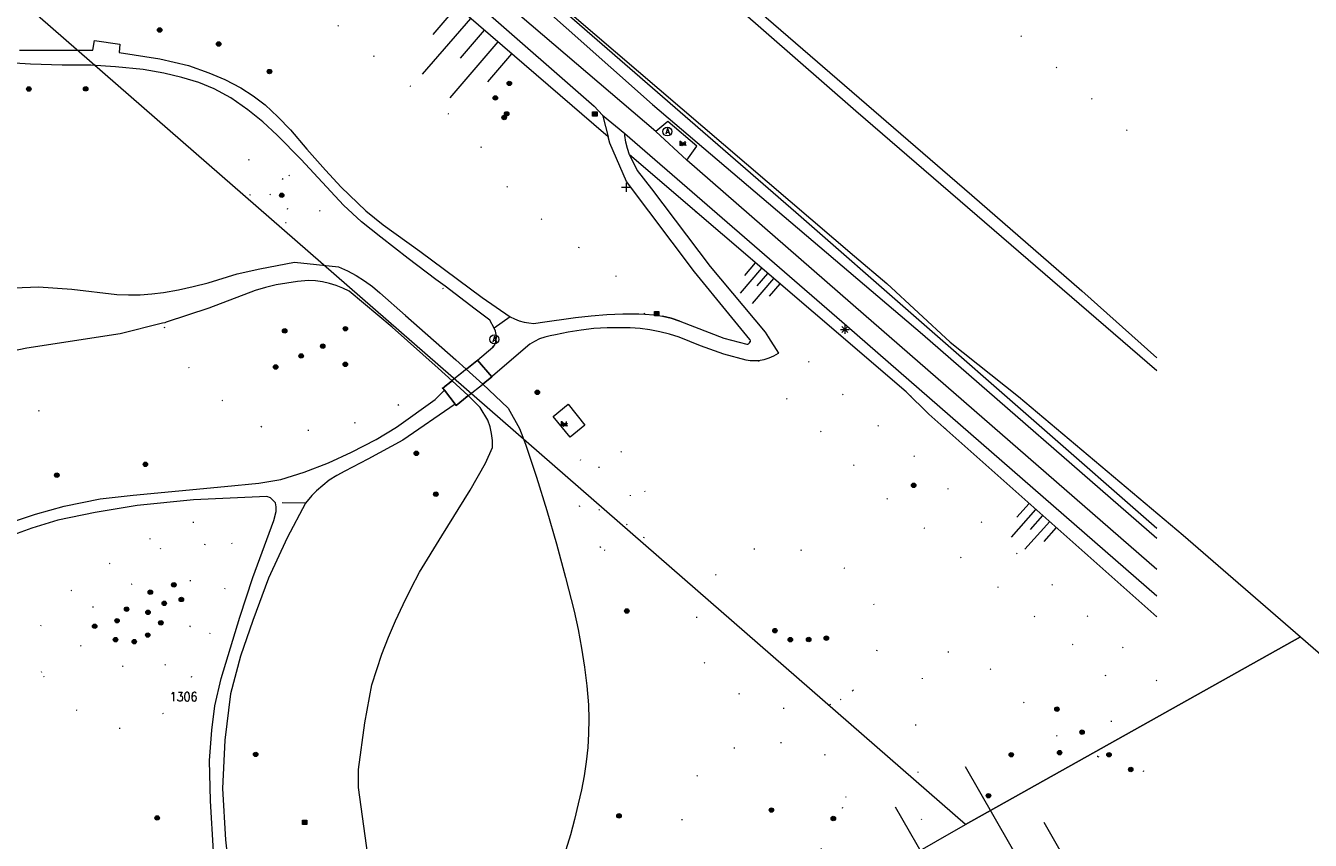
# Model space of a CAD drawing. Header units: metres. Extents: x 3 to 114181, y 112716 to 476231.
# Tile 81 of 90: x 112873 to 113017, y 475713 to 475804. Entities that reach past the tile are written whole.
import ezdxf
from ezdxf.enums import TextEntityAlignment as Align

# ---------------------------------------------------------------- set-up
doc = ezdxf.new("R2010")
doc.units = ezdxf.units.M
doc.header["$MEASUREMENT"] = 0
doc.linetypes.add('DGN Style 1', pattern=[5.201608, 0.008655, -5.192953])
doc.linetypes.add('DGN Style 5', pattern=[6.058445, 2.596476, -3.461969])
for name, color, linetype, lineweight in [('Cultuurscheiding BGT', 3, 'DGN Style 1', 0), ('Functie scheiding WGD BGT', 7, 'DGN Style 5', 0), ('Functie scheiding WGD H1 BGT', 7, 'DGN Style 5', 0), ('Insteeksloot BGT', 4, 'Continuous', 0), ('Kadasterperceelnummers', 14, 'Continuous', 0), ('Kadasterpercelen', 14, 'Continuous', 13), ('Kant algemeen verharding BGT', 7, 'Continuous', 0), ('Kant water BGT', 4, 'Continuous', 0), ('Kruinlijn BGT', 3, 'Continuous', 0), ('Kruinlijn symbool BGT', 3, 'Continuous', 0), ('Onbegroeid terreindeel BGT', 7, 'Continuous', 0), ('Overbruggingsdeel-Dek H1 BGT', 6, 'Continuous', 13), ('Overbruggingsdeel-Landhoofd BGT', 6, 'Continuous', 13), ('Symbool Afvalbak BGT', 5, 'Continuous', 0), ('Symbool Bank BGT', 2, 'Continuous', 0), ('Symbool Boom BGT', 3, 'Continuous', 0), ('Symbool Lichtmast BGT', 7, 'Continuous', 0), ('Symbool Paal - Steen BGT', 7, 'Continuous', 0), ('Symbool Verkeersbordpaal BGT', 7, 'Continuous', 0), ('Walbescherming BGT', 5, 'Continuous', 13)]:
    doc.layers.add(name, color=color, linetype=linetype, lineweight=lineweight)
doc.styles.add('Style-STANDARD', font='STANDARD.shx')

# ---------------------------------------------------------------- blocks, each defined once
blk = doc.blocks.new('CELS04_35')
at = {"layer": 'Kruinlijn symbool BGT'}
for p, q in [((-0.15, 0.402), (-0.102, -0.012)), ((0.054, 0.425), (0.102, 0.012)), ((-0.227, 0.183), (-0.203, -0.024)), ((-0.024, 0.207), (0, 0)), ((0.179, 0.23), (0.203, 0.024))]:
    blk.add_line(p, q, dxfattribs=at)
blk = doc.blocks.new('CELS04_36')
at = {"layer": 'Kruinlijn symbool BGT'}
for p, q in [((-0.146, 0.35), (-0.089, -0.014)), ((0.032, 0.378), (0.089, 0.014)), ((-0.207, 0.154), (-0.178, -0.028)), ((-0.028, 0.182), (0, 0)), ((0.15, 0.21), (0.178, 0.028))]:
    blk.add_line(p, q, dxfattribs=at)
blk = doc.blocks.new('CELS04_50')
at = {"layer": 'Kruinlijn symbool BGT'}
for p, q in [((-0.322, 0.788), (-0.2, -0.03)), ((0.079, 0.848), (0.2, 0.03)), ((0.34, 0.469), (0.401, 0.059)), ((-0.461, 0.35), (-0.401, -0.059)), ((-0.061, 0.409), (0, 0))]:
    blk.add_line(p, q, dxfattribs=at)
blk = doc.blocks.new('CELS04_54')
at = {"layer": 'Kruinlijn symbool BGT'}
for p, q in [((0.979, 0.907), (0, 0.907)), ((1.959, 0.453), (0, 0.453)), ((0.979, 0), (0, 0)), ((1.959, -0.453), (0, -0.453)), ((0.979, -0.907), (0, -0.907))]:
    blk.add_line(p, q, dxfattribs=at)
blk = doc.blocks.new('CELQ49')
at = {"layer": 'Symbool Afvalbak BGT'}
blk.add_circle((0, 0), 0.05, dxfattribs=at)
at = {"layer": 'Symbool Afvalbak BGT', "style": 'Style-STANDARD'}
blk.add_text('A', height=0.0667, dxfattribs=at).set_placement((0.003, 0.003), align=Align.MIDDLE_CENTER)
blk = doc.blocks.new('CELQ21')
at = {"layer": 'Symbool Lichtmast BGT'}
for p, q in [((-0.05, 0), (0.05, 0)), ((0.035, -0.034), (-0.035, 0.034)), ((0.035, 0.034), (-0.035, -0.034)), ((0, 0.053), (0, -0.047))]:
    blk.add_line(p, q, dxfattribs=at)
blk = doc.blocks.new('CELQ30')
at = {"layer": 'Symbool Verkeersbordpaal BGT'}
for p, q in [((-0.05, 0), (0.05, 0)), ((0, 0.05), (0, -0.05))]:
    blk.add_line(p, q, dxfattribs=at)
blk = doc.blocks.new('BGT_BK')
at = {"layer": 'Symbool Bank BGT', "style": 'Style-STANDARD', "width": 0.399371}
blk.add_text('Bank', height=0.05, dxfattribs=at).set_placement((0.011, 0), align=Align.MIDDLE_CENTER)
blk = doc.blocks.new('CELA07')
at = {"layer": 'Symbool Boom BGT'}
for radius in [0.025, 0.018, 0.011, 0.00407]:
    blk.add_circle((0, 0), radius, dxfattribs=at)
blk = doc.blocks.new('CELQ20')
at = {"layer": 'Symbool Paal - Steen BGT', "flags": 128}
for points in [[(-0.025, -0.025), (-0.025, 0.025), (0.025, 0.025), (0.025, -0.025)], [(-0.018, -0.018), (-0.018, 0.018), (0.018, 0.018), (0.018, -0.018)], [(-0.011, -0.011), (-0.011, 0.011), (0.011, 0.011), (0.011, -0.011)], [(-0.004, -0.004), (-0.004, 0.004), (0.004, 0.004), (0.004, -0.004)]]:
    blk.add_lwpolyline(points, close=True, dxfattribs=at)

msp = doc.modelspace()

# ---------------------------------------------------------------- linework, layer by layer
at = {"layer": 'Cultuurscheiding BGT', "flags": 128}
for points in [[(112938.47, 475791.91), (112938.21, 475792.14), (112910.98, 475815.63), (112893.63, 475831.09), (112855.86, 475863.7), (112834.29, 475882.21), (112813.33, 475900.48), (112801.77, 475910.74)], [(112865.33, 475907.89), (112884.26, 475892.24), (112915.96, 475864.67), (112948.16, 475836.59), (112975.58, 475811.39), (113000, 475789.7)], [(112942.58, 475772.03), (112940.55, 475775.1), (112937.99, 475777.59), (112934.08, 475780.23), (112930.72, 475782.88), (112927.01, 475786.42), (112924.7, 475790.12), (112922.34, 475793.22), (112917.03, 475796.96), (112909.16, 475803.45), (112899.08, 475813.03), (112887.9, 475823.96), (112876.07, 475832.84), (112867.21, 475840.81), (112860.91, 475846.71), (112857.11, 475849.97), (112854.71, 475853.07), (112847.64, 475858.9), (112844.94, 475860.29), (112842.13, 475863.59), (112840.67, 475865.43), (112836.11, 475868.48), (112831.45, 475874.07), (112826.78, 475877.91), (112816.8, 475887.15), (112809.13, 475894.93), (112802.36, 475900.47), (112799.75, 475903.3), (112798.92, 475903.64), (112797.82, 475903.82), (112796.54, 475903.89)], [(113000, 475738.03), (112974.42, 475760.81), (112971.9, 475763.3), (112940.84, 475789.89)], [(112898.12, 475789.35), (112900.23, 475789.67), (112903.66, 475786.73), (112906.62, 475782.96), (112905.26, 475782.35), (112903.09, 475782.06), (112900.73, 475782.68), (112900.16, 475783.13), (112899.63, 475783.64), (112899.14, 475784.19), (112898.7, 475784.78), (112898.31, 475785.4), (112897.98, 475786.06), (112897.71, 475786.74), (112898.12, 475789.35)], [(112902.42, 475783.86), (112903.1, 475783.69), (112903.47, 475783.69), (112903.82, 475783.97), (112903.82, 475784.32), (112903.7, 475784.94), (112903.09, 475785.77), (112902.52, 475786.44), (112902.04, 475787.11), (112901.34, 475787.56), (112900.89, 475787.81), (112900.34, 475788.06), (112899.86, 475788.09), (112899.61, 475787.76), (112899.59, 475787.23), (112899.82, 475786.61), (112900.22, 475785.91), (112900.87, 475784.99), (112901.5, 475784.51), (112902.05, 475784.06), (112902.42, 475783.86)], [(112915.72, 475771.88), (112916.94, 475772.22), (112917.1, 475772.34), (112917.49, 475772.61), (112917.69, 475772.75), (112918.51, 475773.3), (112919.16, 475774.05), (112920.17, 475775.14)], [(112919.91, 475763.71), (112916.68, 475762.62), (112912.24, 475760.55), (112911, 475760.1), (112909.74, 475759.71), (112908.45, 475759.4), (112907.15, 475759.17), (112905.84, 475759.02), (112904.53, 475758.95), (112903.21, 475758.96), (112899.65, 475759.33), (112897.39, 475760.41), (112892.43, 475764.73), (112890.02, 475767.83), (112888.49, 475771)], [(112925.54, 475768.32), (112925.73, 475768.64), (112925.86, 475769)], [(112954.37, 475768.9), (112954.38, 475769.04), (112954.33, 475769.16)], [(113000, 475730.88), (112997.19, 475733.69), (112979.29, 475749.61), (112976.32, 475752.67), (112973.95, 475755), (112971.53, 475757.2), (112968.51, 475759.66), (112963.47, 475764.21), (112960.88, 475766.77), (112959.25, 475767.9), (112956.46, 475769.4)], [(112955.33, 475766.79), (112957.57, 475763.42), (112959.07, 475761.98), (112962.43, 475758.73), (112969.5, 475751.49), (112976.37, 475746.05), (112988.65, 475736.17), (112993.71, 475732.93), (112994.97, 475729.28), (112994.88, 475725.93), (112994.33, 475723.48), (112993.39, 475722.38)], [(112857.08, 475755.22), (112857.44, 475755.52), (112862.86, 475760.07), (112866.27, 475761.97), (112870.62, 475763.45), (112871.15, 475763.53), (112871.69, 475763.53), (112872.23, 475763.45), (112872.74, 475763.3), (112873.23, 475763.08), (112873.69, 475762.79), (112874.1, 475762.43), (112874.45, 475762.02), (112874.56, 475761.51), (112874.6, 475760.98), (112874.57, 475760.45), (112874.47, 475759.93), (112874.3, 475759.43), (112874.07, 475758.96), (112873.77, 475758.52), (112873.42, 475758.13), (112860, 475750.64), (112859.57, 475750.51), (112859.12, 475750.45), (112858.67, 475750.45), (112858.22, 475750.52), (112857.79, 475750.66), (112857.38, 475750.86), (112857.01, 475751.11), (112856.67, 475751.42), (112856.39, 475751.77), (112856.24, 475752.22), (112856.17, 475752.67), (112856.15, 475753.14), (112856.21, 475753.6), (112856.34, 475754.05), (112856.53, 475754.47), (112856.78, 475754.87), (112857.08, 475755.22)], [(112938.01, 475745.58), (112938.51, 475745.33), (112939.03, 475745.15), (112939.57, 475745.04), (112940.07, 475745.1), (112940.56, 475745.23), (112941.02, 475745.44), (112941.44, 475745.7), (112941.83, 475746.03), (112942.16, 475746.41), (112942.43, 475746.84), (112942.63, 475747.3), (112942.87, 475747.95), (112943.02, 475748.62), (112943.1, 475749.31), (112943.1, 475750), (112943.02, 475750.69), (112942.87, 475751.36), (112942.64, 475752.02), (112941.36, 475754.89), (112941.12, 475755.35), (112940.81, 475755.77), (112940.46, 475756.15), (112940.05, 475756.48), (112939.61, 475756.75), (112939.13, 475756.96), (112938.63, 475757.1), (112937.56, 475757.02), (112935.61, 475756.34), (112934.77, 475754.3), (112934.79, 475753.24), (112934.89, 475752.19), (112935.06, 475751.15), (112935.3, 475750.13), (112935.62, 475749.12), (112936.01, 475748.15), (112936.2, 475747.62), (112936.45, 475747.13), (112936.76, 475746.67), (112937.13, 475746.25), (112937.55, 475745.89), (112938.01, 475745.58)], [(112940.97, 475751.62), (112940.84, 475752.42), (112940.12, 475752.94), (112939.66, 475753.49), (112939.36, 475753.89), (112939.14, 475754.36), (112938.89, 475754.69), (112938.56, 475754.86), (112938.16, 475754.84), (112937.34, 475754.79), (112936.84, 475754.61), (112936.79, 475754.29), (112936.76, 475753.68), (112936.82, 475752.33), (112937.04, 475751.36), (112937.25, 475750.41), (112937.57, 475749.86), (112937.95, 475749.21), (112938.4, 475748.38), (112938.88, 475747.36), (112939.35, 475747.26), (112939.58, 475747.26), (112939.9, 475747.46), (112940.23, 475747.86), (112940.55, 475748.41), (112940.88, 475748.94), (112940.93, 475749.57), (112941, 475750.12), (112941.05, 475751.02), (112940.97, 475751.62)], [(112875.13, 475731.39), (112875.49, 475730.77), (112875.92, 475730.2), (112876.41, 475729.68), (112876.95, 475729.21), (112877.61, 475728.56), (112878.32, 475727.97), (112879.07, 475727.42), (112879.85, 475726.93), (112880.67, 475726.51), (112881.53, 475726.14), (112882.4, 475725.85), (112883.3, 475725.61), (112884.21, 475725.45), (112885.05, 475725.61), (112885.88, 475725.84), (112886.69, 475726.15), (112887.46, 475726.52), (112888.2, 475726.96), (112888.9, 475727.46), (112889.55, 475728.02), (112890.15, 475728.64), (112890.69, 475729.31), (112891.18, 475730.02), (112893.56, 475735.52), (112896.63, 475744.6), (112896.6, 475745.15), (112896.49, 475745.7), (112896.3, 475746.22), (112896.05, 475746.71), (112895.73, 475747.17), (112895.35, 475747.57), (112894.92, 475747.92), (112894.44, 475748.21), (112893.93, 475748.43), (112893.4, 475748.58), (112892.61, 475748.64), (112891.82, 475748.62), (112891.03, 475748.53), (112890.26, 475748.37), (112889.51, 475748.13), (112888.78, 475747.83), (112888.08, 475747.45), (112887.43, 475747.02), (112879.53, 475742.16), (112875.8, 475738.79), (112875.38, 475738.2), (112875.04, 475737.58), (112874.75, 475736.92), (112874.54, 475736.24), (112874.4, 475735.54), (112874.34, 475734.83), (112874.35, 475734.12), (112874.43, 475733.41), (112874.59, 475732.71), (112874.83, 475732.03), (112875.13, 475731.39)], [(112888.73, 475732.64), (112890.1, 475733.74), (112890.68, 475735.45), (112891.23, 475736.4), (112891.57, 475736.97), (112892.15, 475738.4), (112892.17, 475739.18), (112891.76, 475740.98), (112891.66, 475741.53), (112891.54, 475742.88), (112891.99, 475743.08), (112893.31, 475743.68), (112893.51, 475744.46), (112893.51, 475745.41), (112893.38, 475746.08), (112892.05, 475746.58), (112890.5, 475746.55), (112889.15, 475746.05), (112888.68, 475745.95), (112888.3, 475745.8), (112887.93, 475745.17), (112887.4, 475744.24), (112887.03, 475743.42), (112886.88, 475742.99), (112886.41, 475742.64), (112885.13, 475741.79), (112884.43, 475741.21), (112883.21, 475740.03), (112882.39, 475739.28), (112881.21, 475739.25), (112880.34, 475739.05), (112879.56, 475738.57), (112879.21, 475737.75), (112879.06, 475737.32), (112878.94, 475736.57), (112878.87, 475735.87), (112879.02, 475735.07), (112879.75, 475734.35), (112880.97, 475733.62), (112882, 475733.2), (112883.03, 475732.88), (112883.98, 475732.53), (112885.1, 475732.08), (112885.53, 475731.76), (112886.96, 475731.53), (112887.78, 475732.04), (112888.73, 475732.64)], [(112965.89, 475729.77), (112966.49, 475730.37), (112967.04, 475731.02), (112967.52, 475731.72), (112967.94, 475732.47), (112968.28, 475733.24), (112968.56, 475734.05), (112968.75, 475734.88), (112968.88, 475735.72), (112968.92, 475736.57), (112968.88, 475737.42), (112968.76, 475738.26), (112968.45, 475739.06), (112968.08, 475739.84), (112967.65, 475740.58), (112967.17, 475741.29), (112966.62, 475741.95), (112966.03, 475742.57), (112965.4, 475743.15), (112964.71, 475743.67), (112963.99, 475744.14), (112963.24, 475744.55), (112962.46, 475744.9), (112961.47, 475745.2), (112960.46, 475745.45), (112959.44, 475745.63), (112958.41, 475745.75), (112957.38, 475745.8), (112956.34, 475745.79), (112955.31, 475745.71), (112954.28, 475745.57), (112952.24, 475744.4), (112951.59, 475743.87), (112950.99, 475743.28), (112950.43, 475742.64), (112949.94, 475741.96), (112949.5, 475741.24), (112949.12, 475740.49), (112948.81, 475739.71), (112948.56, 475738.9), (112948.38, 475738.08), (112948.27, 475737.24), (112948.23, 475736.4), (112948.31, 475735.64), (112948.46, 475734.89), (112948.69, 475734.16), (112948.97, 475733.45), (112949.33, 475732.77), (112949.75, 475732.13), (112950.22, 475731.53), (112950.75, 475730.98), (112951.33, 475730.48), (112951.95, 475730.03), (112952.62, 475729.65), (112953.31, 475729.33), (112954.19, 475728.89), (112955.1, 475728.52), (112956.03, 475728.22), (112956.99, 475727.98), (112957.96, 475727.82), (112958.93, 475727.72), (112959.92, 475727.7), (112960.9, 475727.76), (112961.87, 475727.88), (112962.83, 475728.08), (112963.78, 475728.35), (112964.52, 475728.76)], [(112993.39, 475722.38), (112992.29, 475722.47), (112990.23, 475723.22), (112981.81, 475731.76), (112979.7, 475733.6), (112975.9, 475734.2), (112974.4, 475734.09), (112973.8, 475732.49), (112973.6, 475730.09), (112972.91, 475726.33), (112972.92, 475723.83), (112973.23, 475720.08), (112973.49, 475716.68), (112973.74, 475713.17), (112973.45, 475710.37), (112966.01, 475704.8), (112962.02, 475703.66), (112956.92, 475702.2), (112952.89, 475701.27), (112949.83, 475700.4), (112947.62, 475699.01), (112945.97, 475697.3), (112943.2, 475694.13), (112938.67, 475689.31), (112933.26, 475686.01), (112925.93, 475680.95), (112919.19, 475676.18), (112915.49, 475673.67), (112913.74, 475672.97), (112912.19, 475672.72), (112909.99, 475671.96), (112908.19, 475671.06), (112906.79, 475669.2), (112904.75, 475666.6), (112903.2, 475664.89), (112901.45, 475663.64), (112899.65, 475662.63), (112896.36, 475660.02), (112890.86, 475654.86), (112882.67, 475650.64), (112868.77, 475644.35), (112859.33, 475639.33), (112847.98, 475632.35), (112841.74, 475628.03), (112837.05, 475625.97), (112832.87, 475625.12), (112829.75, 475625.8), (112823.67, 475622.78), (112820.5, 475621.45), (112819.47, 475621.1), (112817.53, 475620.6), (112812.43, 475619.2)], [(112964.52, 475728.76), (112965.23, 475729.23), (112965.89, 475729.77)], [(112965.89, 475729.77), (112965.23, 475729.23), (112964.52, 475728.76)], [(112965.17, 475717.76), (112962.59, 475722.91), (112961.56, 475723.27), (112960.5, 475723.55), (112959.43, 475723.76), (112958.35, 475723.89), (112957.26, 475723.95), (112956.17, 475723.93), (112955.08, 475723.83), (112954, 475723.66), (112952.94, 475723.41), (112951.9, 475723.09), (112951.18, 475722.71), (112950.5, 475722.27), (112949.86, 475721.77), (112949.27, 475721.21), (112948.73, 475720.6), (112948.25, 475719.95), (112947.83, 475719.26), (112947.47, 475718.53), (112947.18, 475717.77), (112946.96, 475716.99), (112946.81, 475716.19), (112946.73, 475715.39), (112946.73, 475714.58), (112946.77, 475713.86), (112946.88, 475713.15), (112947.07, 475712.46), (112947.34, 475711.79), (112947.68, 475711.15), (112948.08, 475710.56), (112948.54, 475710.01), (112949.06, 475709.52), (112949.63, 475709.08), (112950.25, 475708.71), (112950.9, 475708.4), (112951.58, 475708.17), (112952.6, 475708.1), (112953.63, 475708.11), (112954.65, 475708.2), (112955.66, 475708.36), (112956.66, 475708.61), (112957.63, 475708.93), (112958.58, 475709.32), (112959.5, 475709.78), (112960.37, 475710.32), (112961.2, 475710.92), (112961.99, 475711.58), (112963.8, 475713.85), (112965.17, 475717.76)], [(112993.39, 475722.38), (113000, 475720.27)]]:
    msp.add_lwpolyline(points, dxfattribs=at)
at = {"layer": 'Functie scheiding WGD BGT', "flags": 128}
for points in [[(112927.45, 475771.73), (112925.69, 475770.45)], [(112946.48, 475771.23), (112945.53, 475771.55), (112944.56, 475771.79)], [(112925.86, 475769), (112925.73, 475768.64), (112925.54, 475768.32)], [(112954.33, 475769.16), (112954.38, 475769.04), (112954.37, 475768.9)], [(112904.51, 475750.79), (112901.15, 475750.84)]]:
    msp.add_lwpolyline(points, dxfattribs=at)
at = {"layer": 'Functie scheiding WGD H1 BGT', "flags": 128}
msp.add_lwpolyline([(112919.91, 475763.71), (112920.09, 475763.48), (112921.3, 475761.92), (112921.41, 475761.78), (112922.22, 475762.43), (112922.85, 475762.93), (112924.35, 475764.13), (112924.62, 475764.35), (112925.43, 475765), (112923.82, 475766.85), (112923.73, 475766.77), (112922.99, 475766.18), (112922.61, 475765.87), (112921.16, 475764.71), (112920.48, 475764.16), (112919.91, 475763.71)], dxfattribs=at)
at = {"layer": 'Insteeksloot BGT', "flags": 128}
for points in [[(112796.99, 475943.19), (112800.38, 475940.7), (112809.47, 475932.95), (112872.8, 475878.69), (112905.44, 475850.3), (112913.66, 475842.25), (112915.09, 475841.01), (112929.72, 475828.29), (112934.77, 475823.91), (112945.18, 475814.86), (112979.23, 475785.36), (112991.6, 475774.64), (113000, 475767.1)], [(112843.05, 475882.96), (112865.89, 475862.93), (112891.78, 475840.8), (112919.41, 475816.96), (112943.45, 475795.56), (112973.71, 475769.77), (113000, 475746.88)]]:
    msp.add_lwpolyline(points, dxfattribs=at)
at = {"layer": 'Kadasterpercelen', "linetype": 'Continuous', "flags": 128}
msp.add_lwpolyline([(112816.86, 475623.86), (112850.34, 475641.51), (112873.04, 475654.25), (112978.53, 475714.74), (112841.47, 475834.29), (112841.78, 475832.97), (112842.42, 475827.8), (112842.56, 475823.03), (112842.32, 475819.44), (112841.76, 475815.72), (112840.72, 475811.05), (112795.8, 475633.23), (112794.7, 475629.32)], close=True, dxfattribs=at)
for points in [[(112932.06, 475807.67), (112966.1, 475778.54), (112969.73, 475775.47), (112976.8, 475768.89), (112984.47, 475762.78), (113002.96, 475747.2), (113016.11, 475735.79), (112978.53, 475714.74), (112841.47, 475834.29)], [(112792.09, 475620.95), (112793.76, 475625.99), (112794.7, 475629.32), (112816.86, 475623.86), (112850.34, 475641.51), (112873.04, 475654.25), (112978.53, 475714.74), (113016.11, 475735.79), (113024.62, 475728.4), (113015.73, 475682.5), (112998.73, 475609.98), (113023.09, 475586.38), (113012.62, 475580.4), (113010.76, 475579.31), (112979.58, 475561.56), (112967.29, 475564.57), (112966.51, 475565.06), (112965.42, 475565.92), (112964, 475566.98), (112962.82, 475571.02), (112962.51, 475570.85), (112955.58, 475578.28), (112806.97, 475593.84), (112776.87, 475596.99)]]:
    msp.add_lwpolyline(points, dxfattribs=at)
at = {"layer": 'Kant algemeen verharding BGT', "flags": 128}
for points in [[(113000, 475743.37), (112967.09, 475772.03), (112947.3, 475789.31), (112943.79, 475792.5), (112926.01, 475807.75), (112885.14, 475843.29), (112845.34, 475878.24), (112841.7, 475881.36), (112840.96, 475882.04), (112837.06, 475885.42), (112804.82, 475913.32), (112783.39, 475932.07), (112782.72, 475932.67)], [(112780.87, 475931.19), (112787.7, 475925.27), (112802.95, 475911.89), (112883.54, 475841.89), (112924.37, 475806.33), (112936.9, 475795.35), (112937.81, 475794.35), (112940.32, 475792.28), (112965.23, 475770.7), (113000, 475740.4)], [(112872.42, 475801.66), (112880.65, 475801.64), (112880.84, 475802.74), (112883.68, 475802.31), (112883.62, 475801.39), (112888.19, 475800.67), (112891.39, 475799.91), (112893.66, 475799.1), (112895.46, 475798.36), (112897.26, 475797.43), (112898.65, 475796.51), (112899.99, 475795.5), (112901.42, 475794.16), (112902.83, 475792.7), (112904.66, 475790.52), (112906.74, 475788.17), (112908.53, 475786.27), (112911.27, 475783.6), (112913.24, 475782.05), (112917.35, 475779.09), (112924.31, 475773.89), (112927.45, 475771.73), (112927.95, 475771.48), (112928.47, 475771.28), (112929.02, 475771.13), (112929.57, 475771.03), (112930.13, 475770.98), (112930.85, 475771.08), (112934.78, 475771.63), (112936.55, 475771.83), (112938.32, 475771.97), (112940.1, 475772.04), (112941.88, 475772.04), (112942.58, 475772.03)], [(112920.17, 475775.14), (112919.14, 475775.92), (112916.02, 475778.27), (112912.95, 475780.64), (112910.81, 475782.37), (112908.79, 475784.23), (112904.01, 475789.37), (112901.32, 475792.09), (112899.71, 475793.61), (112898.06, 475794.95), (112896.14, 475796.29), (112894.28, 475797.29), (112892.54, 475798.03), (112890.63, 475798.59), (112888.61, 475799.06), (112886.29, 475799.47), (112883.21, 475799.76), (112880.42, 475799.95), (112877.23, 475799.97), (112873.67, 475800.07), (112870.66, 475800.26)], [(112937.81, 475794.35), (112937.85, 475794.22), (112938.47, 475791.91)], [(112947.3, 475789.31), (112948.42, 475790.88), (112945.15, 475793.63), (112943.79, 475792.5)], [(112954.33, 475769.16), (112951.99, 475772.04), (112948.14, 475776.77), (112940.53, 475786.9), (112938.66, 475791.22), (112938.47, 475791.91)], [(112940.84, 475789.89), (112940.61, 475790.6), (112940.44, 475791.33), (112940.34, 475792.07), (112940.33, 475792.18), (112940.32, 475792.28)], [(112940.84, 475789.89), (112941.7, 475788.15), (112943.31, 475786.08), (112949.91, 475777.38), (112956.08, 475769.98), (112956.46, 475769.4)], [(112925.86, 475769), (112925.92, 475769.37), (112925.91, 475769.74), (112925.83, 475770.11), (112925.69, 475770.45), (112925.19, 475771.35), (112923.56, 475772.58), (112920.17, 475775.14)], [(112942.58, 475772.03), (112943.58, 475771.95), (112944.56, 475771.79), (112945.53, 475771.55), (112946.48, 475771.23), (112951.44, 475769.32), (112954, 475768.66), (112954.11, 475768.66), (112954.21, 475768.69), (112954.32, 475768.78), (112954.37, 475768.9)], [(112955.33, 475766.79), (112954.86, 475766.77), (112954.39, 475766.79), (112953.93, 475766.87), (112951.44, 475767.51), (112948.82, 475768.46), (112946.42, 475769.43), (112945.35, 475769.77), (112944.26, 475770.05), (112943.15, 475770.26), (112942.04, 475770.4), (112940.92, 475770.48), (112939.79, 475770.49), (112938.33, 475770.48), (112936.87, 475770.39), (112935.42, 475770.23), (112933.98, 475770), (112932.55, 475769.7), (112931.94, 475769.6), (112931.34, 475769.44), (112930.76, 475769.23), (112930.21, 475768.95), (112929.68, 475768.63), (112929.19, 475768.25), (112925.48, 475765.04), (112925.43, 475765)], [(112923.82, 475766.85), (112925.54, 475768.32)], [(112956.46, 475769.4), (112957.57, 475767.65), (112957.54, 475767.63), (112957.51, 475767.61), (112957.01, 475767.3), (112956.47, 475767.06), (112955.91, 475766.88), (112955.33, 475766.79)], [(112871.65, 475748.7), (112874.24, 475749.58), (112877.43, 475750.45), (112881.48, 475751.28), (112885.19, 475751.72), (112895.44, 475752.66), (112899.27, 475753.06), (112901.76, 475753.45), (112904.36, 475754.28), (112907.11, 475755.32), (112909.68, 475756.52), (112912.45, 475757.95), (112914.71, 475759.35), (112919.06, 475762.45), (112920.09, 475763.48)], [(112921.3, 475761.92), (112915.44, 475757.86), (112911.52, 475755.73), (112908.94, 475754.38), (112908.03, 475753.9), (112907.15, 475753.37), (112905.73, 475752.18), (112905.21, 475751.66), (112904.51, 475750.79), (112902.45, 475746.93), (112900.38, 475742.37), (112898.62, 475737.63), (112897.24, 475733.65), (112896.11, 475729.42), (112895.45, 475724.21), (112895.21, 475718.78), (112895.54, 475713.02), (112896.16, 475707.41)], [(112894.19, 475711.72), (112893.85, 475717.41), (112893.74, 475721.92), (112894.01, 475725.34), (112894.35, 475728.05), (112895.04, 475731.12), (112897.13, 475738), (112898.62, 475742.46), (112900.97, 475748.85), (112901.21, 475749.87), (112901.22, 475750.38), (112901.15, 475750.84), (112900.57, 475751.42), (112900.16, 475751.56), (112891.96, 475751.17), (112885.64, 475750.54), (112880.93, 475749.77), (112876.75, 475748.88), (112873.81, 475748), (112871.37, 475747.1)]]:
    msp.add_lwpolyline(points, dxfattribs=at)
at = {"layer": 'Kant water BGT', "flags": 128}
for points in [[(112796.21, 475942.59), (112803.39, 475936.78), (112808.12, 475933.01), (112815.34, 475925.82), (112833.52, 475909.82), (112861.29, 475886.4), (112886.44, 475864.61), (112909.53, 475844.22), (112913.37, 475841.54), (112921.48, 475834.66), (112934.48, 475822.81), (112939.61, 475818.13), (112966.22, 475794.84), (113000, 475765.71)], [(113000, 475747.95), (112959.49, 475783.42), (112924.81, 475813.59), (112917.15, 475820.25), (112901.32, 475834.03), (112892.59, 475841.62), (112847.86, 475880.49), (112842.99, 475884.41)], [(112871, 475774.88), (112871.85, 475774.96), (112874.56, 475775.09), (112878.29, 475774.83), (112883.35, 475774.22), (112884.66, 475774.17), (112885.98, 475774.19), (112887.29, 475774.29), (112888.6, 475774.45), (112890.27, 475774.76), (112891.93, 475775.12), (112893.58, 475775.52), (112896.84, 475776.55), (112899.41, 475777.11), (112903.28, 475777.85), (112908.22, 475777.34), (112909.23, 475776.89), (112910.2, 475776.36), (112911.13, 475775.77), (112912.02, 475775.12), (112912.86, 475774.4), (112915.72, 475771.88)], [(112920.95, 475764.54), (112919.38, 475765.97), (112914.23, 475770.56), (112909.41, 475774.59), (112908.7, 475774.94), (112907.96, 475775.23), (112907.2, 475775.46), (112906.42, 475775.63), (112905.63, 475775.74), (112904.84, 475775.78), (112903.62, 475775.68), (112902.41, 475775.51), (112901.21, 475775.29), (112900.02, 475775.01), (112898.85, 475774.67), (112893.67, 475772.67), (112888.9, 475771.1), (112888.73, 475771.06), (112888.49, 475771)], [(112915.72, 475771.88), (112921.37, 475766.9), (112922.55, 475765.83)], [(112888.49, 475771), (112883.72, 475769.8), (112873.26, 475768.21), (112869.82, 475767.47), (112869.35, 475767.36), (112866.58, 475766.48), (112862.43, 475764.47), (112861.22, 475763.76), (112860.04, 475763.01), (112858.89, 475762.22), (112857.77, 475761.39), (112853.19, 475757.74), (112850.87, 475755.76), (112850.02, 475754.95), (112849.22, 475754.1), (112848.46, 475753.21), (112847.74, 475752.29), (112847.07, 475751.33), (112843.61, 475746.42), (112841.57, 475743.91), (112840.01, 475742.26), (112837.67, 475740.77), (112835.65, 475739.79)], [(112924.39, 475764.17), (112925.09, 475763.54), (112927.26, 475761.48), (112928.5, 475759.18), (112929.2, 475757.42), (112930.43, 475753.72), (112931.59, 475749.99), (112932.68, 475746.25), (112933.69, 475742.48), (112934.64, 475738.7), (112935.09, 475736.62), (112935.47, 475734.52), (112935.79, 475732.41), (112936.05, 475730.29), (112936.25, 475728.17), (112936.29, 475726.57), (112936.26, 475724.97), (112936.16, 475723.37), (112936, 475721.78), (112935.77, 475720.19), (112935.47, 475718.62), (112935.11, 475717.06), (112934.7, 475715.32), (112934.24, 475713.6), (112933.72, 475711.89)], [(112911.81, 475709.12), (112910.47, 475718.88), (112910.47, 475720.92), (112911.18, 475726.14), (112911.97, 475730.41), (112913.08, 475733.86), (112913.82, 475735.75), (112914.61, 475737.61), (112915.45, 475739.45), (112916.35, 475741.26), (112917.3, 475743.05), (112919.82, 475747.14), (112922.97, 475752.26), (112924.69, 475755.29), (112925.5, 475757.06), (112925.48, 475757.84), (112925.39, 475758.62), (112925.22, 475759.38), (112924.98, 475760.12), (112924.12, 475761.55), (112922.98, 475762.68), (112922.77, 475762.87)]]:
    msp.add_lwpolyline(points, dxfattribs=at)
at = {"layer": 'Kruinlijn BGT', "flags": 128}
for points in [[(112938.47, 475791.91), (112938.47, 475791.91), (112938.21, 475792.14), (112938.21, 475792.14), (112910.98, 475815.63), (112893.63, 475831.09), (112855.86, 475863.7), (112834.29, 475882.21), (112813.33, 475900.48), (112801.77, 475910.74)], [(113000, 475738.03), (112974.42, 475760.81), (112971.9, 475763.3), (112940.84, 475789.89), (112940.84, 475789.89)]]:
    msp.add_lwpolyline(points, dxfattribs=at)
at = {"layer": 'Onbegroeid terreindeel BGT', "flags": 128}
msp.add_lwpolyline([(112932.29, 475760.54), (112933.96, 475761.9), (112935.86, 475759.57), (112934.18, 475758.21), (112932.29, 475760.54)], dxfattribs=at)
at = {"layer": 'Overbruggingsdeel-Dek H1 BGT', "flags": 128}
msp.add_lwpolyline([(112924.62, 475764.35), (112925.43, 475765), (112923.82, 475766.85), (112923.73, 475766.77), (112922.99, 475766.18), (112922.61, 475765.87), (112921.16, 475764.71), (112920.48, 475764.16), (112919.91, 475763.71), (112920.09, 475763.48), (112921.3, 475761.92), (112921.41, 475761.78), (112922.22, 475762.43), (112922.85, 475762.93), (112924.35, 475764.13), (112924.62, 475764.35)], dxfattribs=at)
at = {"layer": 'Overbruggingsdeel-Landhoofd BGT', "flags": 128}
for points in [[(112922.55, 475765.83), (112922.61, 475765.87), (112922.99, 475766.18), (112923.73, 475766.77), (112923.82, 475766.85)], [(112923.82, 475766.85), (112925.43, 475765)], [(112922.55, 475765.83), (112924.39, 475764.17)], [(112919.91, 475763.71), (112920.48, 475764.16), (112920.95, 475764.54)], [(112922.77, 475762.87), (112920.95, 475764.54)], [(112925.43, 475765), (112924.62, 475764.35), (112924.39, 475764.17)], [(112920.09, 475763.48), (112919.91, 475763.71)], [(112921.3, 475761.92), (112920.09, 475763.48)], [(112922.77, 475762.87), (112922.22, 475762.43), (112921.41, 475761.78), (112921.3, 475761.92)]]:
    msp.add_lwpolyline(points, dxfattribs=at)
at = {"layer": 'Walbescherming BGT', "flags": 128}
for points in [[(112871.85, 475774.96), (112874.56, 475775.09), (112878.29, 475774.83), (112883.35, 475774.22), (112884.66, 475774.17), (112885.98, 475774.19), (112887.29, 475774.29), (112888.6, 475774.45), (112890.27, 475774.76), (112891.93, 475775.12), (112893.58, 475775.52), (112896.84, 475776.55), (112899.41, 475777.11), (112903.28, 475777.85), (112908.22, 475777.34), (112909.23, 475776.89), (112910.2, 475776.36), (112911.13, 475775.77), (112912.02, 475775.12), (112912.86, 475774.4), (112915.72, 475771.88), (112921.37, 475766.9), (112922.55, 475765.83), (112924.39, 475764.17), (112925.09, 475763.54), (112927.26, 475761.48), (112928.5, 475759.18), (112929.2, 475757.42), (112930.43, 475753.72), (112931.59, 475749.99), (112932.68, 475746.25), (112933.69, 475742.48), (112934.64, 475738.7), (112935.09, 475736.62), (112935.47, 475734.52), (112935.79, 475732.41), (112936.05, 475730.29), (112936.25, 475728.17), (112936.29, 475726.57), (112936.26, 475724.97), (112936.16, 475723.37), (112936, 475721.78), (112935.77, 475720.19), (112935.47, 475718.62), (112935.11, 475717.06), (112934.7, 475715.32), (112934.24, 475713.6), (112933.72, 475711.89)], [(112911.81, 475709.12), (112910.47, 475718.88), (112910.47, 475720.92), (112911.18, 475726.14), (112911.97, 475730.41), (112913.08, 475733.86), (112913.82, 475735.75), (112914.61, 475737.61), (112915.45, 475739.45), (112916.35, 475741.26), (112917.3, 475743.05), (112919.82, 475747.14), (112922.97, 475752.26), (112924.69, 475755.29), (112925.5, 475757.06), (112925.48, 475757.84), (112925.39, 475758.62), (112925.22, 475759.38), (112924.98, 475760.12), (112924.12, 475761.55), (112922.98, 475762.68), (112922.77, 475762.87), (112920.95, 475764.54), (112919.38, 475765.97), (112914.23, 475770.56), (112909.41, 475774.59), (112908.7, 475774.94), (112907.96, 475775.23), (112907.2, 475775.46), (112906.42, 475775.63), (112905.63, 475775.74), (112904.84, 475775.78), (112903.62, 475775.68), (112902.41, 475775.51), (112901.21, 475775.29), (112900.02, 475775.01), (112898.85, 475774.67), (112893.67, 475772.67), (112888.9, 475771.1), (112888.73, 475771.06), (112888.49, 475771), (112883.72, 475769.8), (112873.26, 475768.21), (112869.82, 475767.47)]]:
    msp.add_lwpolyline(points, dxfattribs=at)

# ---------------------------------------------------------------- block references
at = {"layer": 'Kruinlijn symbool BGT'}
for name, p, xscale, yscale, zscale, rotation in [('CELS04_50', (112924.59, 475803.88), 9.999999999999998, 9.999999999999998, 9.999999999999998, 130.7787499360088), ('CELS04_36', (112956.37, 475776.59), 9.999999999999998, 9.999999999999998, 9.999999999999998, 130.5584327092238), ('CELS04_35', (112987.21, 475749.42), 9.999999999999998, 9.999999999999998, 9.999999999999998, 131.687985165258), ('CELS04_54', (112984.33, 475702.01), 10, 10, 10, 119.8934539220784)]:
    msp.add_blockref(name, p, dxfattribs=dict(at, xscale=xscale, yscale=yscale, zscale=zscale, rotation=rotation))
at = {"layer": 'Symbool Afvalbak BGT', "xscale": 10, "yscale": 10, "zscale": 10}
for p in [(112945.1, 475792.51), (112925.69, 475769.19)]:
    msp.add_blockref('CELQ49', p, dxfattribs=at)
at = {"layer": 'Symbool Bank BGT', "xscale": 10, "yscale": 10, "zscale": 10}
for p in [(112946.7, 475791.18), (112933.4, 475759.71)]:
    msp.add_blockref('BGT_BK', p, dxfattribs=at)
at = {"layer": 'Symbool Boom BGT', "xscale": 10, "yscale": 10, "zscale": 10}
for p in [(112888.16, 475803.91), (112894.78, 475802.34), (112900.47, 475799.24), (112873.48, 475797.28), (112879.86, 475797.31), (112927.37, 475797.91), (112925.81, 475796.28), (112926.8, 475794.08), (112927.07, 475794.49), (112901.85, 475785.36), (112902.18, 475770.15), (112908.99, 475770.38), (112906.45, 475768.42), (112904.03, 475767.33), (112901.17, 475766.09), (112908.98, 475766.38), (112930.52, 475763.24), (112886.56, 475755.16), (112916.95, 475756.4), (112876.62, 475753.95), (112972.72, 475752.81), (112919.13, 475751.81), (112887.11, 475740.82), (112889.75, 475741.64), (112888.67, 475739.56), (112890.59, 475740), (112884.45, 475738.9), (112886.85, 475738.55), (112940.55, 475738.7), (112880.87, 475736.99), (112883.38, 475737.61), (112888.29, 475737.38), (112957.16, 475736.5), (112883.21, 475735.49), (112885.31, 475735.26), (112886.82, 475736), (112958.89, 475735.48), (112960.95, 475735.51), (112962.93, 475735.65), (112988.79, 475727.68), (112991.61, 475725.11), (112898.93, 475722.61), (112983.67, 475722.57), (112989.09, 475722.8), (112994.63, 475722.57), (112997.07, 475720.91), (112981.11, 475717.97), (112956.77, 475716.36), (112887.88, 475715.48), (112939.67, 475715.72), (112963.71, 475715.42)]:
    msp.add_blockref('CELA07', p, dxfattribs=at)
at = {"layer": 'Symbool Lichtmast BGT', "xscale": 10, "yscale": 10, "zscale": 10}
msp.add_blockref('CELQ21', (112965, 475770.28), dxfattribs=at)
at = {"layer": 'Symbool Paal - Steen BGT', "xscale": 10, "yscale": 10, "zscale": 10}
for p in [(112936.96, 475794.48), (112943.9, 475772.06), (112904.42, 475714.98)]:
    msp.add_blockref('CELQ20', p, dxfattribs=at)
at = {"layer": 'Symbool Verkeersbordpaal BGT', "xscale": 10, "yscale": 10, "zscale": 10}
msp.add_blockref('CELQ30', (112940.46, 475786.26), dxfattribs=at)

# ---------------------------------------------------------------- texts
at = {"layer": 'Kadasterperceelnummers', "linetype": 'Continuous', "lineweight": 0, "style": 'Style-STANDARD'}
msp.add_text('1306', height=1, dxfattribs=at).set_placement((112890.84, 475729.08), align=Align.MIDDLE_CENTER)

doc.saveas('drawing.dxf')
